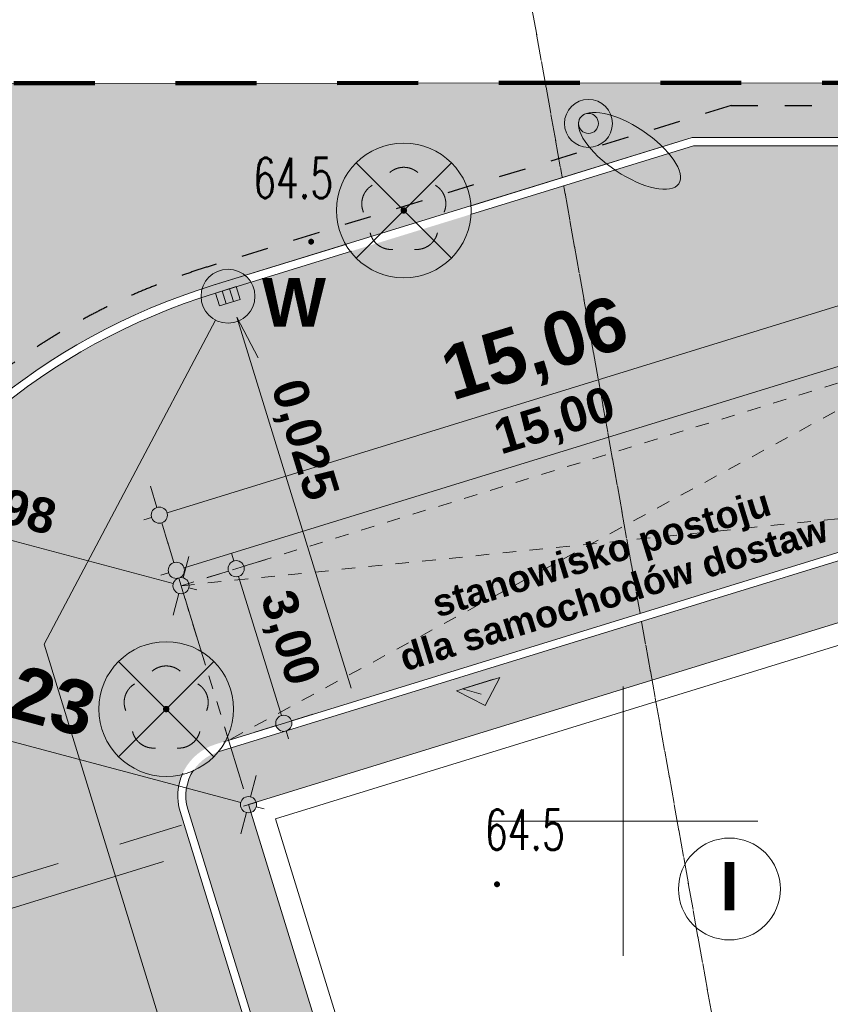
# Model space of a CAD drawing. Header units: millimetres. Extents: x 6487905018 to 6488192500, y 5882180700 to 5882375224.
# Tile 52 of 256: x 6487988801 to 6488003846, y 5882246603 to 5882264868. Entities that reach past the tile are written whole.
import ezdxf
from ezdxf.xclip import XClip

# ---------------------------------------------------------------- set-up
doc = ezdxf.new("R2010")
doc.units = ezdxf.units.MM
doc.header["$MEASUREMENT"] = 0
doc.header["$XCLIPFRAME"] = 2
for name, pattern in [('2X1', [1000, 500, -500]), ('GSW', [3000, 1500, -1500]), ('L_0_03', [1000, 500, -500]), ('Przer. długie kreski', [500, 250, -250]), ('Przerywana', [2400, 1200, -1200]), ('Wipeout_Contour', [1000, 0, -1000])]:
    doc.linetypes.add(name, pattern=pattern)
for name, color, linetype, lineweight in [('0 droga_Nr_pióra__121', 7, 'Continuous', 5), ('0 DROGI_Nr_pióra__14', 254, 'Continuous', 5), ('0 DROGI_Nr_pióra__177', 21, 'Continuous', 5), ('0 krawęrznik_Nr_pióra__1', 7, 'Continuous', 0), ('0 rzedne projektowane_Nr_pióra__1', 7, 'Continuous', 0), ('0 spadki podłużne_Nr_pióra__222', 7, 'Continuous', 20), ('0 wpusty_Nr_pióra__222', 7, 'Continuous', 20), ('2D - Ogólne_Nr_pióra__7', 7, 'Continuous', 5), ('granica_Nr_pióra__123', 100, 'Continuous', 120), ('IE_Nr_pióra__114', 12, 'Continuous', 30), ('IE_Nr_pióra__210', 1, 'Continuous', 13), ('KD_Nr_pióra__255', 92, 'Continuous', 13), ('LEGENDA_Nr_pióra__255', 92, 'Continuous', 13), ('linie na opisy_Nr_pióra__1', 7, 'Continuous', 0), ('linie plan_Nr_pióra__191', 255, 'Continuous', 20), ('linie plan_Nr_pióra__251', 98, 'Continuous', 20), ('linie potrzebne_Nr_pióra__5', 7, 'Continuous', 5), ('OPIS PLAN_Nr_pióra__7', 7, 'Continuous', 5), ('opisy#1_Nr_pióra__241', 7, 'Continuous', 25), ('punkt_o_okreslonej_wysokosci__siec_elektroenergetyczna__Atr3_Nr_pióra__64', 12, 'Continuous', 13), ('teren zielony_Nr_pióra__1', 7, 'Continuous', 0), ('teren zielony_Nr_pióra__157', 93, 'Continuous', 0), ('Wymiarowanie_Nr_pióra__1', 7, 'Continuous', 0), ('Zamość 06.10._2_0_Nr_pióra__7', 7, 'Continuous', 5), ('Zamość 06.10._2_217_Granica_konturu_klasyfikcyjnego_Nr_pióra__96', 8, 'Continuous', 15), ('Zamość 06.10._2_218_Granica_uzytku_Nr_pióra__96', 8, 'Continuous', 15), ('Zamość 06.10._2_drzewo_lisciaste__punkt__Nr_pióra__96', 8, 'Continuous', 15), ('Zamość 06.10._2_krzyze_Nr_pióra__7', 7, 'Continuous', 5), ('Zamość 06.10._2_opis_h_Nr_pióra__7', 7, 'Continuous', 5), ('ściany nośne_Nr_pióra__1', 7, 'Continuous', 0)]:
    doc.layers.add(name, color=color, linetype=linetype, lineweight=lineweight)
for name, color, linetype in [('0 krawęrznik', 7, 'Continuous'), ('Mapa cyfrowa', 7, 'Continuous'), ('Wymiarowanie', 7, 'Continuous'), ('Zamość 06.10._2_Mapa cyfrowa', 7, 'Continuous')]:
    doc.layers.add(name, color=color, linetype=linetype)
doc.styles.add('GENERATED_STYLE_1', font='Simplex.shx')
doc.styles.add('GENERATED_STYLE_2', font='txt')
doc.dimstyles.new('GENERATED_STYLE__4', dxfattribs={"dimtxt": 1000, "dimasz": 570, "dimexe": 0.18, "dimexo": 0, "dimgap": 0.09, "dimtad": 1, "dimlfac": 0.001, "dimzin": 0, "dimdsep": 46, "dimtxsty": 'GENERATED_STYLE_2', "dimblk": 'ARROWHEAD_11', "dimblk1": 'ARROWHEAD_11', "dimblk2": 'ARROWHEAD_11', "dimcen": 0.09, "dimclrd": 7, "dimclre": 7, "dimclrt": 7, "dimazin": 0, "dimtfac": 1, "dimtdec": 4, "dimtmove": 0, "dimatfit": 3, "dimfxl": 0, "dimtolj": 1, "dimtzin": 0, "dimarcsym": 0})
doc.dimstyles.new('GENERATED_STYLE__6', dxfattribs={"dimtxt": 649.999976, "dimasz": 570, "dimexe": 0.18, "dimexo": 0, "dimgap": 0.09, "dimtad": 1, "dimlfac": 0.001, "dimzin": 0, "dimdsep": 46, "dimtxsty": 'GENERATED_STYLE_2', "dimblk": 'ARROWHEAD_11', "dimblk1": 'ARROWHEAD_11', "dimblk2": 'ARROWHEAD_11', "dimcen": 0.09, "dimclrd": 7, "dimclre": 7, "dimclrt": 7, "dimazin": 0, "dimtfac": 1, "dimtdec": 4, "dimtmove": 0, "dimatfit": 3, "dimfxl": 0, "dimtolj": 1, "dimtzin": 0, "dimarcsym": 0})

# ---------------------------------------------------------------- blocks, each defined once
blk = doc.blocks.new('Rysunek_1_2')
at = {"color": 254, "linetype": 'Wipeout_Contour', "lineweight": 0, "ltscale": 70061284114.24681}
blk.add_wipeout([(6487915525.867126, 5882181505.900702), (6488146644.289524, 5882181505.900702), (6488146644.289524, 5882373115.540435), (6488107628.768834, 5882373115.540435), (6488107628.768834, 5882320263.490532), (6488101226.436201, 5882320263.490532), (6488101226.436201, 5882373115.540435), (6487915525.867126, 5882373115.540435)], dxfattribs=at).dxf.layer = 'Zamość 06.10._2_Mapa cyfrowa'
at = {"layer": 'Zamość 06.10._2_0_Nr_pióra__7', "linetype": 'Continuous'}
for points in [[(6487994210, 5882260704.723074, 1), (6487994210, 5882260795.276926, 1)], [(6487997660, 5882248784.723074, 1), (6487997660, 5882248875.276926, 1)]]:
    blk.add_hatch(color=256, dxfattribs=at).paths.add_polyline_path(points)
at = {"layer": 'Zamość 06.10._2_drzewo_lisciaste__punkt__Nr_pióra__96', "linetype": 'Continuous'}
for points in [[(6487995930, 5882261280, 1), (6487995930, 5882261380, 1)], [(6487991520, 5882252030, 1), (6487991520, 5882252130, 1)]]:
    blk.add_hatch(color=256, dxfattribs=at).paths.add_polyline_path(points)
at = {"layer": 'Zamość 06.10._2_0_Nr_pióra__7', "linetype": 'Continuous'}
for p, q in [((6487995669.012472, 5882262033.126228), (6487995669.062472, 5882262033.126228)), ((6487995930, 5882262130), (6487995930.05, 5882262130)), ((6487996190.987528, 5882262033.126228), (6487996191.037527, 5882262033.126228)), ((6487995342.144635, 5882261795.754514), (6487995342.194634, 5882261795.754514)), ((6487996517.855365, 5882261795.754514), (6487996517.905365, 5882261795.754514)), ((6487995169.733023, 5882261578.084753), (6487995169.783023, 5882261578.084753)), ((6487996690.266977, 5882261578.084753), (6487996690.316978, 5882261578.084753)), ((6487995180.576555, 5882261300.617085), (6487995180.626554, 5882261300.617085)), ((6487995930, 5882261330), (6487995930.05, 5882261330)), ((6487996679.423445, 5882261300.617085), (6487996679.473445, 5882261300.617085)), ((6487995305.601943, 5882260914.516924), (6487995305.651942, 5882260914.516924)), ((6487996554.398057, 5882260914.516924), (6487996554.448057, 5882260914.516924)), ((6487994210, 5882260750), (6487994210.05, 5882260750)), ((6487995460.145783, 5882260682.204545), (6487995460.195783, 5882260682.204545)), ((6487995728.965046, 5882260607.444639), (6487995729.015046, 5882260607.444639)), ((6487996131.034954, 5882260607.444639), (6487996131.084953, 5882260607.444639)), ((6487996399.854217, 5882260682.204545), (6487996399.904217, 5882260682.204545)), ((6487991520, 5882252880), (6487991520.05, 5882252880)), ((6487991259.012472, 5882252783.126228), (6487991259.062472, 5882252783.126228)), ((6487991780.987528, 5882252783.126228), (6487991781.037527, 5882252783.126228)), ((6487990932.144634, 5882252545.754514), (6487990932.194634, 5882252545.754514)), ((6487992107.855365, 5882252545.754514), (6487992107.905365, 5882252545.754514)), ((6487990759.733023, 5882252328.084753), (6487990759.783022, 5882252328.084753)), ((6487992280.266977, 5882252328.084753), (6487992280.316978, 5882252328.084753)), ((6487990770.576554, 5882252050.617085), (6487990770.626554, 5882252050.617085)), ((6487991520, 5882252080), (6487991520.05, 5882252080)), ((6487992269.423445, 5882252050.617085), (6487992269.473445, 5882252050.617085)), ((6487990895.601942, 5882251664.516924), (6487990895.651942, 5882251664.516924)), ((6487992144.398057, 5882251664.516924), (6487992144.448057, 5882251664.516924)), ((6487991050.145782, 5882251432.204545), (6487991050.195783, 5882251432.204545)), ((6487991989.854217, 5882251432.204545), (6487991989.904217, 5882251432.204545)), ((6487991318.965046, 5882251357.444639), (6487991319.015046, 5882251357.444639)), ((6487991721.034954, 5882251357.444639), (6487991721.084953, 5882251357.444639)), ((6487997660, 5882248830), (6487997660.05, 5882248830))]:
    blk.add_line(p, q, dxfattribs=at)
for centre in [(6487994210, 5882260750), (6487997660, 5882248830)]:
    blk.add_circle(centre, 45.276926, dxfattribs=at)
at = {"layer": 'Zamość 06.10._2_217_Granica_konturu_klasyfikcyjnego_Nr_pióra__96', "linetype": 'L_0_03', "flags": 128}
blk.add_lwpolyline([(6488006670, 5882218320), (6487997690.000001, 5882268540)], dxfattribs=at)
at = {"layer": 'Zamość 06.10._2_218_Granica_uzytku_Nr_pióra__96', "linetype": 'L_0_03', "flags": 128}
for points in [[(6488006670, 5882218320), (6487997690.000001, 5882268540)], [(6487997690.000001, 5882268540), (6488006670, 5882218320)]]:
    blk.add_lwpolyline(points, dxfattribs=at)
at = {"layer": 'Zamość 06.10._2_drzewo_lisciaste__punkt__Nr_pióra__96', "linetype": 'Continuous'}
for centre in [(6487995930, 5882261330), (6487991520, 5882252080)]:
    blk.add_circle(centre, 50, dxfattribs=at)
for centre, radius, start, end in [((6487995930, 5882261730), 400, 49.2720001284, 130.7279998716), ((6487995550.000002, 5882261454), 400.000002, 121.3080002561, 202.5479998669), ((6487996309.999998, 5882261454), 400.000002, 337.4520001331, 58.6919997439), ((6487995695, 5882261006), 400, 193.2210000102, 274.8709999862), ((6487996165, 5882261006), 400, 265.1290000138, 346.7789999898), ((6487991520, 5882252480), 400, 49.2720001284, 130.7279998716), ((6487991140.000002, 5882252204), 400.000002, 121.3080002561, 202.5479998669), ((6487991899.999998, 5882252204), 400.000002, 337.4520001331, 58.6919997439), ((6487991284.999999, 5882251756), 400, 193.2210000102, 274.8709999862), ((6487991755, 5882251756), 400, 265.1290000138, 346.7789999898)]:
    blk.add_arc(centre, radius, start, end, dxfattribs=at)
at = {"layer": 'Zamość 06.10._2_krzyze_Nr_pióra__7', "linetype": 'Continuous', "flags": 128}
for points in [[(6488000000, 5882247500), (6488000000, 5882252500)], [(6487997500, 5882250000), (6488002500, 5882250000)]]:
    blk.add_lwpolyline(points, dxfattribs=at)
at = {"layer": 'Zamość 06.10._2_opis_h_Nr_pióra__7', "linetype": 'Continuous', "char_height": 750, "attachment_point": 1, "style": 'GENERATED_STYLE_1'}
for insert in [(6487993134.285711, 5882262306.424997), (6487997434.285712, 5882250216.424997)]:
    blk.add_mtext('\\A1;{\\W0.660000x;\\FSimplex.shx;64.5}', dxfattribs=dict(at, insert=insert))
blk = doc.blocks.new('*D15', base_point=(6488045394.921593, 5882250647.102998))
at = {"layer": 'Wymiarowanie_Nr_pióra__1', "linetype": 'Continuous'}
for points in [[(6488005934.885601, 5882260112.029216), (6488005923.467531, 5882260169.43173), (6488005890.951618, 5882260218.095233), (6488005842.288116, 5882260250.611145), (6488005784.885601, 5882260262.029216), (6488005727.483087, 5882260250.611145), (6488005678.819584, 5882260218.095233), (6488005646.303672, 5882260169.43173), (6488005634.885601, 5882260112.029216), (6488005646.303672, 5882260054.6267), (6488005678.819584, 5882260005.963199), (6488005727.483087, 5882259973.447286), (6488005784.885601, 5882259962.029216), (6488005842.288116, 5882259973.447286), (6488005890.951618, 5882260005.963199), (6488005923.467531, 5882260054.6267)], [(6487991542.565629, 5882255677.536489), (6487991531.147559, 5882255734.939004), (6487991498.631646, 5882255783.602506), (6487991449.968143, 5882255816.118419), (6487991392.565629, 5882255827.536489), (6487991335.163115, 5882255816.118419), (6487991286.499612, 5882255783.602506), (6487991253.983699, 5882255734.939004), (6487991242.565629, 5882255677.536489), (6487991253.983699, 5882255620.133974), (6487991286.499612, 5882255571.470471), (6487991335.163115, 5882255538.954559), (6487991392.565629, 5882255527.536489), (6487991449.968143, 5882255538.954559), (6487991498.631646, 5882255571.470471), (6487991531.147559, 5882255620.133974)]]:
    blk.add_hatch(color=256, dxfattribs=at).paths.add_polyline_path(points)
for p, q in [((6487991535.915429, 5882255721.704743), (6488005641.535801, 5882260067.860961)), ((6487991348.397375, 5882255820.88629), (6487991226.934675, 5882256215.098241)), ((6487991105.866028, 5882255589.199981), (6487991249.215829, 5882255633.368235)), ((6487991558.196583, 5882255139.974737), (6487991436.733883, 5882255534.186688))]:
    blk.add_line(p, q, dxfattribs=at)
blk.add_circle((6487991392.565629, 5882255677.536489), 150, dxfattribs=at)
at = {"layer": 'Wymiarowanie_Nr_pióra__1', "insert": (6487996895.91924, 5882257582.481738), "char_height": 1000, "attachment_point": 7, "rotation": 17.1248613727, "style": 'GENERATED_STYLE_2'}
blk.add_mtext('\\A1;{\\fArial|b1|i0|c238|p38;15,06}', dxfattribs=at)
blk = doc.blocks.new('ARROWHEAD_11')
at = {"color": 0, "linetype": 'Continuous', "lineweight": 0}
blk.add_line((0, 0), (-1, 0), dxfattribs=at)
at = {"color": 0, "linetype": 'Continuous', "lineweight": 0, "const_width": 0.25, "flags": 128}
blk.add_lwpolyline([(-0.125, 0, 1), (0.125, 0, 1)], format="xyb", close=True, dxfattribs=at)
blk = doc.blocks.new('*D18', base_point=(6488045394.921593, 5882250647.102998))
at = {"layer": 'Wymiarowanie_Nr_pióra__1', "linetype": 'Continuous'}
for points in [[(6487984279.64572, 5882252683.229326), (6487984268.22765, 5882252740.631841), (6487984235.711737, 5882252789.295343), (6487984187.048235, 5882252821.811255), (6487984129.64572, 5882252833.229326), (6487984072.243205, 5882252821.811255), (6487984023.579702, 5882252789.295343), (6487983991.063789, 5882252740.631841), (6487983979.64572, 5882252683.229326), (6487983991.063789, 5882252625.826811), (6487984023.579702, 5882252577.163308), (6487984072.243205, 5882252544.647396), (6487984129.64572, 5882252533.229326), (6487984187.048235, 5882252544.647396), (6487984235.711737, 5882252577.163308), (6487984268.22765, 5882252625.826811)], [(6487993197.349907, 5882250306.86925), (6487993185.931836, 5882250364.271765), (6487993153.415924, 5882250412.935267), (6487993104.752421, 5882250445.45118), (6487993047.349907, 5882250456.86925), (6487992989.947392, 5882250445.45118), (6487992941.28389, 5882250412.935267), (6487992908.767977, 5882250364.271765), (6487992897.349907, 5882250306.86925), (6487992908.767977, 5882250249.466736), (6487992941.28389, 5882250200.803233), (6487992989.947392, 5882250168.28732), (6487993047.349907, 5882250156.86925), (6487993104.752421, 5882250168.28732), (6487993153.415924, 5882250200.803233), (6487993185.931836, 5882250249.466736)]]:
    blk.add_hatch(color=256, dxfattribs=at).paths.add_polyline_path(points)
for p, q in [((6487984168.269406, 5882252828.171421), (6487984274.484543, 5882253226.762181)), ((6487983839.76153, 5882252760.476698), (6487983984.703625, 5882252721.853012)), ((6487983984.806897, 5882252139.69647), (6487984091.022034, 5882252538.28723)), ((6487984274.587814, 5882252644.605639), (6487992902.407811, 5882250345.492936)), ((6487993085.973593, 5882250451.811345), (6487993192.188729, 5882250850.402106)), ((6487992902.511084, 5882249763.336394), (6487993008.72622, 5882250161.927155)), ((6487993192.292002, 5882250268.245564), (6487993337.234097, 5882250229.621878))]:
    blk.add_line(p, q, dxfattribs=at)
for centre in [(6487984129.64572, 5882252683.229326), (6487993047.349907, 5882250306.86925)]:
    blk.add_circle(centre, 150, dxfattribs=at)
at = {"layer": 'Wymiarowanie_Nr_pióra__1', "insert": (6487987354.562637, 5882252030.843427), "char_height": 1000, "attachment_point": 7, "rotation": 345.078746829, "style": 'GENERATED_STYLE_2'}
blk.add_mtext('\\A1;{\\fArial|b1|i0|c238|p38;9,23}', dxfattribs=at)
blk = doc.blocks.new('*D19', base_point=(6488045394.921593, 5882250647.102998))
at = {"layer": 'Wymiarowanie_Nr_pióra__1', "linetype": 'Continuous'}
for points in [[(6487958699.335655, 5882239678.223432), (6487958687.917585, 5882239735.625947), (6487958655.401672, 5882239784.289449), (6487958606.73817, 5882239816.805362), (6487958549.335655, 5882239828.223432), (6487958491.933141, 5882239816.805362), (6487958443.269638, 5882239784.289449), (6487958410.753725, 5882239735.625947), (6487958399.335655, 5882239678.223432), (6487958410.753725, 5882239620.820917), (6487958443.269638, 5882239572.157414), (6487958491.933141, 5882239539.641502), (6487958549.335655, 5882239528.223432), (6487958606.73817, 5882239539.641502), (6487958655.401672, 5882239572.157414), (6487958687.917585, 5882239620.820917)], [(6487963928.514582, 5882222705.573085), (6487963917.096512, 5882222762.9756), (6487963884.580599, 5882222811.639102), (6487963835.917097, 5882222844.155015), (6487963778.514582, 5882222855.573085), (6487963721.112067, 5882222844.155015), (6487963672.448565, 5882222811.639102), (6487963639.932652, 5882222762.9756), (6487963628.514582, 5882222705.573085), (6487963639.932652, 5882222648.17057), (6487963672.448565, 5882222599.507068), (6487963721.112067, 5882222566.991156), (6487963778.514582, 5882222555.573085), (6487963835.917097, 5882222566.991156), (6487963884.580599, 5882222599.507068), (6487963917.096512, 5882222648.17057)]]:
    blk.add_hatch(color=256, dxfattribs=at).paths.add_polyline_path(points)
for p, q in [((6487958461.00459, 5882239964.92471), (6487958505.170123, 5882239821.574071)), ((6487958692.686295, 5882239722.388965), (6487959086.900552, 5882239843.844179)), ((6487958011.770759, 5882239512.602685), (6487958405.985016, 5882239634.057899)), ((6487958593.501188, 5882239534.872793), (6487963734.34905, 5882222848.923724))]:
    blk.add_line(p, q, dxfattribs=at)
for centre in [(6487958549.335655, 5882239678.223432), (6487963778.514582, 5882222705.573085)]:
    blk.add_circle(centre, 150, dxfattribs=at)
at = {"layer": 'Wymiarowanie_Nr_pióra__1', "insert": (6487960851.656145, 5882232884.710564), "char_height": 1000, "attachment_point": 7, "rotation": 287.1237735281, "style": 'GENERATED_STYLE_2'}
blk.add_mtext('\\A1;{\\fArial|b1|i0|c238|p38;17,76}', dxfattribs=at)
blk = doc.blocks.new('*D61', base_point=(6488045394.921593, 5882250647.102998))
at = {"layer": 'Wymiarowanie_Nr_pióra__1', "linetype": 'Continuous'}
for points in [[(6488006192.91447, 5882259070.648664), (6488006181.4964, 5882259128.05118), (6488006148.980487, 5882259176.714682), (6488006100.316985, 5882259209.230595), (6488006042.91447, 5882259220.648664), (6488005985.511955, 5882259209.230595), (6488005936.848453, 5882259176.714682), (6488005904.33254, 5882259128.05118), (6488005892.91447, 5882259070.648664), (6488005904.33254, 5882259013.24615), (6488005936.848453, 5882258964.582647), (6488005985.511955, 5882258932.066734), (6488006042.91447, 5882258920.648664), (6488006100.316985, 5882258932.066734), (6488006148.980487, 5882258964.582647), (6488006181.4964, 5882259013.24615)], [(6487991857.934416, 5882254653.823239), (6487991846.516345, 5882254711.225754), (6487991814.000433, 5882254759.889256), (6487991765.33693, 5882254792.405169), (6487991707.934416, 5882254803.823239), (6487991650.5319, 5882254792.405169), (6487991601.868399, 5882254759.889256), (6487991569.352486, 5882254711.225754), (6487991557.934416, 5882254653.823239), (6487991569.352486, 5882254596.420724), (6487991601.868399, 5882254547.757222), (6487991650.5319, 5882254515.241309), (6487991707.934416, 5882254503.823239), (6487991765.33693, 5882254515.241309), (6487991814.000433, 5882254547.757222), (6487991846.516345, 5882254596.420724)]]:
    blk.add_hatch(color=256, dxfattribs=at).paths.add_polyline_path(points)
for p, q in [((6488005998.746216, 5882259213.998466), (6488005877.283516, 5882259608.210417)), ((6488006186.264271, 5882259114.816918), (6488006329.614071, 5882259158.985173)), ((6487991851.284216, 5882254697.991493), (6488005899.56467, 5882259026.480411)), ((6488006208.545424, 5882258533.086912), (6488006087.082724, 5882258927.298864)), ((6487991663.766161, 5882254797.173039), (6487991542.303462, 5882255191.384991)), ((6487991421.234815, 5882254565.486731), (6487991564.584615, 5882254609.654984)), ((6487991873.565369, 5882254116.261487), (6487991752.10267, 5882254510.473438))]:
    blk.add_line(p, q, dxfattribs=at)
for centre in [(6488006042.91447, 5882259070.648664), (6487991707.934416, 5882254653.823239)]:
    blk.add_circle(centre, 150, dxfattribs=at)
at = {"layer": 'Wymiarowanie_Nr_pióra__1', "insert": (6487997775.100397, 5882256659.240253), "char_height": 649.99997616, "attachment_point": 7, "rotation": 17.1248613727, "style": 'GENERATED_STYLE_2'}
blk.add_mtext('\\A1;{\\fArial|b1|i0|c238|p38;15,00}', dxfattribs=at)
blk = doc.blocks.new('*D62', base_point=(6488045394.921593, 5882250647.102998))
at = {"layer": 'Wymiarowanie_Nr_pióra__1', "linetype": 'Continuous'}
for points in [[(6487992969.071116, 5882254683.696578), (6487992957.653047, 5882254741.099092), (6487992925.137134, 5882254789.762595), (6487992876.473632, 5882254822.278507), (6487992819.071116, 5882254833.696578), (6487992761.668602, 5882254822.278507), (6487992713.005099, 5882254789.762595), (6487992680.489187, 5882254741.099092), (6487992669.071116, 5882254683.696578), (6487992680.489187, 5882254626.294063), (6487992713.005099, 5882254577.630561), (6487992761.668602, 5882254545.114648), (6487992819.071116, 5882254533.696578), (6487992876.473632, 5882254545.114648), (6487992925.137134, 5882254577.630561), (6487992957.653047, 5882254626.294063)], [(6487993852.436202, 5882251816.700567), (6487993841.018131, 5882251874.103082), (6487993808.502219, 5882251922.766584), (6487993759.838717, 5882251955.282496), (6487993702.436202, 5882251966.700567), (6487993645.033687, 5882251955.282496), (6487993596.370185, 5882251922.766584), (6487993563.854272, 5882251874.103082), (6487993552.436202, 5882251816.700567), (6487993563.854272, 5882251759.298052), (6487993596.370185, 5882251710.63455), (6487993645.033687, 5882251678.118637), (6487993702.436202, 5882251666.700567), (6487993759.838717, 5882251678.118637), (6487993808.502219, 5882251710.63455), (6487993841.018131, 5882251759.298052)]]:
    blk.add_hatch(color=256, dxfattribs=at).paths.add_polyline_path(points)
for p, q in [((6487992730.734608, 5882254970.396179), (6487992774.902863, 5882254827.046378)), ((6487992962.420918, 5882254727.864832), (6487993356.632869, 5882254849.327531)), ((6487992281.509365, 5882254518.065624), (6487992675.721316, 5882254639.528323)), ((6487992863.239371, 5882254540.346777), (6487993658.267947, 5882251960.050367)), ((6487993845.786002, 5882251860.868821), (6487994239.997953, 5882251982.33152)), ((6487993164.87445, 5882251651.069613), (6487993559.086401, 5882251772.532312)), ((6487993746.604456, 5882251673.350766), (6487993790.77271, 5882251530.000966))]:
    blk.add_line(p, q, dxfattribs=at)
for centre in [(6487992819.071116, 5882254683.696578), (6487993702.436202, 5882251816.700567)]:
    blk.add_circle(centre, 150, dxfattribs=at)
at = {"layer": 'Wymiarowanie_Nr_pióra__1', "insert": (6487993130.378284, 5882254114.830509), "char_height": 649.99997616, "attachment_point": 7, "rotation": 287.1248613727, "style": 'GENERATED_STYLE_2'}
blk.add_mtext('\\A1;{\\fArial|b1|i0|c238|p38;3,00}', dxfattribs=at)
blk = doc.blocks.new('*D63', base_point=(6488045394.921593, 5882250647.102998))
at = {"layer": 'Wymiarowanie_Nr_pióra__1', "linetype": 'Continuous'}
for points in [[(6487985205.634674, 5882256167.279666), (6487985194.216603, 5882256224.68218), (6487985161.700691, 5882256273.345683), (6487985113.037189, 5882256305.861595), (6487985055.634674, 5882256317.279666), (6487984998.232159, 5882256305.861595), (6487984949.568657, 5882256273.345683), (6487984917.052744, 5882256224.68218), (6487984905.634674, 5882256167.279666), (6487984917.052744, 5882256109.877151), (6487984949.568657, 5882256061.213648), (6487984998.232159, 5882256028.697736), (6487985055.634674, 5882256017.279666), (6487985113.037189, 5882256028.697736), (6487985161.700691, 5882256061.213648), (6487985194.216603, 5882256109.877151)], [(6487991945.867778, 5882254368.432064), (6487991934.449708, 5882254425.834579), (6487991901.933795, 5882254474.498081), (6487991853.270293, 5882254507.013993), (6487991795.867778, 5882254518.432064), (6487991738.465263, 5882254507.013993), (6487991689.801761, 5882254474.498081), (6487991657.285849, 5882254425.834579), (6487991645.867778, 5882254368.432064), (6487991657.285849, 5882254311.029549), (6487991689.801761, 5882254262.366047), (6487991738.465263, 5882254229.850134), (6487991795.867778, 5882254218.432064), (6487991853.270293, 5882254229.850134), (6487991901.933795, 5882254262.366047), (6487991934.449708, 5882254311.029549)]]:
    blk.add_hatch(color=256, dxfattribs=at).paths.add_polyline_path(points)
for p, q in [((6487985200.679225, 5882256710.757658), (6487985094.313221, 5882256312.20713)), ((6487984910.707209, 5882256205.958213), (6487984765.779744, 5882256244.636759)), ((6487985016.956127, 5882256022.352201), (6487984910.590123, 5882255623.801673)), ((6487991650.940313, 5882254407.110611), (6487985200.562139, 5882256128.601119)), ((6487991940.912329, 5882254911.910056), (6487991834.546325, 5882254513.359529)), ((6487992085.722708, 5882254291.07497), (6487991940.795242, 5882254329.753517)), ((6487991757.189231, 5882254223.504599), (6487991650.823227, 5882253824.954071))]:
    blk.add_line(p, q, dxfattribs=at)
for centre in [(6487985055.634674, 5882256167.279666), (6487991795.867778, 5882254368.432064)]:
    blk.add_circle(centre, 150, dxfattribs=at)
at = {"layer": 'Wymiarowanie_Nr_pióra__1', "insert": (6487987623.825261, 5882255616.425616), "char_height": 649.99997616, "attachment_point": 7, "rotation": 345.0570592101, "style": 'GENERATED_STYLE_2'}
blk.add_mtext('\\A1;{\\fArial|b1|i0|c238|p38;6,98}', dxfattribs=at)

msp = doc.modelspace()

# ---------------------------------------------------------------- block references
at = {"layer": 'Mapa cyfrowa', "color": 22, "linetype": 'Continuous', "lineweight": 5}
ref = msp.add_blockref('Rysunek_1_2', (0, 0), dxfattribs=at)
XClip(ref).set_block_clipping_path([(6487915525.8671264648, 5882181505.9007024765), (6488146644.2895231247, 5882181505.9007024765), (6488146644.2895231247, 5882373115.5404348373), (6488107628.7688331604, 5882373115.5404348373), (6488107628.7688331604, 5882320263.4905319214), (6488101226.4362001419, 5882320263.4905319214), (6488101226.4362001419, 5882373115.5404348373), (6487915525.8671264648, 5882373115.5404348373)])

# ---------------------------------------------------------------- next in the draw order: hatches: boundary and pattern name
at = {"layer": '0 DROGI_Nr_pióra__14', "linetype": 'Continuous', "lineweight": 0}
h = msp.add_hatch(color=37, dxfattribs=at)
h.paths.add_polyline_path([(6487992437.532484, 5882259798.095774, 0.4142080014), (6487984502.941695, 5882244796.869127), (6487984515.744564, 5882244755.31411), (6487985595.118558, 5882241251.927126), (6487986733.488013, 5882237557.055138), (6487987948.281476, 5882233614.129304), (6487989284.939201, 5882229275.661541), (6487990922.690968, 5882223959.915328), (6487991046.064541, 5882223539.945584), (6487994490.689904, 5882224602.535574), (6488015810.612408, 5882231141.015739), (6488024027.466776, 5882233663.043877), (6488028215.984377, 5882234949.10904, -0.4142135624), (6488034463.352124, 5882231636.950193), (6488035056.7149, 5882229704.458356, -0.0985433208), (6488035254.407552, 5882227762.583652, -0.0005851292), (6488035245, 5882227755.367707), (6488035253.874626, 5882227757.023503, -0.0151357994), (6488035215.726892, 5882227456.790681, -0.0064520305), (6488035169.582589, 5882227098.450854, -0.02724104), (6488034873.553026, 5882225603.104278, -0.05243909), (6488033856.470706, 5882222856.858377), (6488038192.366774, 5882224108.958976), (6488041598.311646, 5882225092.512444), (6488045025.625664, 5882226082.236798), (6488049330.926768, 5882227325.502321, -0.0010533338), (6488049276.754163, 5882227358.053255), (6488049003.333333, 5882227522.402082), (6488048706.735416, 5882227713.034375), (6488048513.526778, 5882227850.991213, -0.0863758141), (6488047058.720428, 5882229322.767839, -0.1390557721), (6488045996.554012, 5882232419.714139), (6488045404.383387, 5882243362.831361), (6488046708.007713, 5882251513.494616), (6488041058.902654, 5882256777.188385), (6488039695.032735, 5882255313.179512), (6488038719.892062, 5882256221.791023), (6488037134.350139, 5882257699.15904), (6488038497.767365, 5882259162.406616), (6488038498.220315, 5882259163.167674), (6488037764.43532, 5882259846.890046), (6488034884.166285, 5882262530.652166), (6488025484.427709, 5882262530.652166), (6488020356.156835, 5882262530.652166), (6488008247.057439, 5882262530.652166), (6488001306.151371, 5882262530.652166)])
h.paths.add_polyline_path([(6487991779.154478, 5882250177.716799), (6487995477.509634, 5882238174.560167, 0.4142135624), (6487996727.63, 5882237513.349858), (6488000406.941546, 5882238647.001718), (6488001305.029384, 5882235732.222439), (6487997291.234968, 5882234495.51132, 0.6861545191), (6487997207.40903, 5882233285.471473), (6488001197.016991, 5882232926.004941), (6488013610.659174, 5882236750.83694, 0.4142135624), (6488014271.869483, 5882238000.957305), (6488013933.2462, 5882239099.972442, 0.4142135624), (6488013308.186017, 5882239430.577596), (6488012256.95415, 5882239106.677066), (6488011373.589064, 5882241973.673077), (6488013714.969076, 5882242695.087877, 0.4142135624), (6488014376.179384, 5882243945.208241), (6488014552.831799, 5882243371.875909), (6488017993.145528, 5882244431.817385), (6488016682.77447, 5882248684.964978), (6488016504.447796, 5882249205.084447), (6488013080.576865, 5882248150.137006), (6488013067.262941, 5882248193.347867, 0.1144772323), (6488012854.385269, 5882248386.902734), (6488012397.763718, 5882249857.078206, 0.1507510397), (6488012456.42987, 5882250175.830544), (6488012032.317359, 5882251552.304325, 0.0774478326), (6488011964.863789, 5882251690.714685, -0.0776331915), (6488012032.525352, 5882251552.000667), (6488011370.042364, 5882253702.260253, -0.4142135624), (6488011039.425343, 5882253077.206347), (6488008220.196165, 5882252208.617558), (6488008588.15808, 5882251014.302161), (6488008588.044491, 5882251014.267162), (6488008219.975705, 5882252208.848834), (6488011039.188391, 5882253077.49115, 0.4142135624), (6488011369.793545, 5882253702.551332), (6488011252.011535, 5882254084.817463, 0.4142135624), (6488007501.650438, 5882256068.448393), (6487992440.364787, 5882251427.837165, 0.4142135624)], flags=0)
h.paths.add_polyline_path([(6488017144.499735, 5882251092.011863), (6488034250.93555, 5882256362.764977), (6488037077.703826, 5882247188.377744), (6488019971.268011, 5882241917.624629)], flags=0)
at = {"layer": '0 DROGI_Nr_pióra__177', "linetype": 'Continuous', "lineweight": 0}
msp.add_hatch(color=17, dxfattribs=at).paths.add_polyline_path([(6487992484.735953, 5882251284.554849, 0.4142135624), (6487991922.687016, 5882250221.963209), (6487995620.814274, 5882238218.736361, 0.4142135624), (6487996683.405913, 5882237656.687423), (6488000362.738984, 5882238790.269425), (6487999479.428333, 5882241657.282207), (6487996039.012995, 5882240597.309427), (6487993047.534257, 5882250306.926049), (6488007439.938422, 5882254741.145516), (6488008220.095484, 5882252208.944346), (6488011039.324661, 5882253077.533134, 0.1988381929), (6488011333.94517, 5882253321.550672), (6488011108.916971, 5882254040.363093, 0.4142135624), (6488007546.109712, 5882255924.880116)])
at = {"layer": 'teren zielony_Nr_pióra__157', "linetype": 'Continuous'}
h = msp.add_hatch(dxfattribs=at)
h.set_pattern_fill('płyty_kamienne', color=256, style=0, pattern_type=2)
h.set_pattern_definition([(45, (6488045394.9, 5882252147.1), (-477.297, 477.297), [0, -450, 0, -675]), (110, (6488046894.9, 5882252147.1), (634.2925, 230.8636), [0, -330, 0, -570])])
h.paths.add_polyline_path([(6487970570.000001, 5882201890), (6487981820.000001, 5882207829.999999), (6488033660.322669, 5882222800.215628, 0.0024865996), (6488033722.027768, 5882222923.379777, 0.0785109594), (6488035010.966384, 5882227049.608792, 0.0077837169), (6488035067.079517, 5882227477.133851, 0.1142935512), (6488034913.322001, 5882229660.430223), (6488034319.959225, 5882231592.922059, 0.3756655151), (6488028889.22517, 5882234953.850564), (6488029257.882303, 5882233753.190648), (6488030367.956341, 5882234094.033802), (6488031031.313551, 5882231933.580791), (6488029977.442001, 5882231609.994354), (6488028334.3581, 5882231105.492961), (6488027289.699591, 5882234507.785999), (6488024214.887809, 5882233563.679111), (6488025682.492259, 5882228783.915813), (6488026087.054145, 5882227466.31961), (6488020035.873811, 5882225608.332376), (6488019948.314486, 5882225893.499707), (6487991699.913399, 5882217219.957408), (6487990231.273465, 5882222003.093117), (6487983778.593015, 5882220021.827109), (6487982385.941764, 5882224557.479295), (6487981905.929735, 5882226120.805079, -0.4142135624), (6487982621.356047, 5882227470.236511), (6487983331.896261, 5882227688.404634), (6487983710.568822, 5882227804.674311), (6487986639.874351, 5882228704.10417), (6487989073.825722, 5882229451.437801), (6487988708.712132, 5882230636.508227), (6487988635.091329, 5882230875.463552), (6487988100.442679, 5882232610.803788), (6487984583.573256, 5882231527.275929), (6487982740.398364, 5882237509.775934), (6487986257.267788, 5882238593.303793), (6487985439.355133, 5882241248.050495), (6487984359.591056, 5882244752.703594, -0.4142080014), (6487992393.36423, 5882259941.445574), (6488001283.5666, 5882262680.652166), (6488034943.218541, 5882262680.652166), (6488038600.476319, 5882259272.91151), (6488039094.523249, 5882259289.716652), (6488040171.300861, 5882260446.00543), (6488040650.686511, 5882259999.584307), (6488040895.570684, 5882259771.539374), (6488042124.026921, 5882258627.556835), (6488042939.663871, 5882263727.171789), (6488041063.864624, 5882263725.851113), (6488040879.529514, 5882263725.721331), (6488039486.853117, 5882263724.740803), (6487987062.735268, 5882263687.831074), (6487986654.638729, 5882262158.70443), (6487981184.422504, 5882241630.76734), (6487977458.31007, 5882227647.882842), (6487977383.188, 5882227365.974217), (6487972140, 5882207690.000001)])
h.paths.add_polyline_path([(6487984279.458673, 5882229617.66351), (6487984297.461879, 5882229622.862395), (6487984294.974707, 5882229613.52885)], flags=0)
h.paths.add_polyline_path([(6488030712.734249, 5882229299.428973), (6488031630.178343, 5882229582.088384), (6488032354.493076, 5882227231.137907), (6488031437.048981, 5882226948.478497)], flags=0)

# ---------------------------------------------------------------- next in the draw order: linework, layer by layer
at = {"layer": '0 spadki podłużne_Nr_pióra__222', "linetype": 'Continuous'}
for p, q in [((6487992832.795674, 5882259352.021886), (6487993229.47491, 5882258597.684165)), ((6487991469.900055, 5882249254.08953), (6487984492.898364, 5882247104.369171))]:
    msp.add_line(p, q, dxfattribs=at)
at = {"layer": '0 wpusty_Nr_pióra__222', "linetype": 'Continuous'}
msp.add_line((6487992893.410076, 5882259676.952795), (6487992511.141705, 5882259559.178041), dxfattribs=at)
at = {"layer": '2D - Ogólne_Nr_pióra__7', "linetype": 'Continuous'}
for p, q in [((6487997593.532204, 5882252634.461221), (6487997020.133002, 5882252457.788203)), ((6487997020.133002, 5882252457.788203), (6487997365.723609, 5882252354.991645))]:
    msp.add_line(p, q, dxfattribs=at)
at = {"layer": 'granica_Nr_pióra__123', "linetype": 'GSW'}
msp.add_line((6488056194.405704, 5882263736.503923), (6487987062.735268, 5882263687.831074), dxfattribs=at)
at = {"layer": 'IE_Nr_pióra__114', "linetype": '2X1'}
msp.add_line((6488002002.897327, 5882263275.231067), (6488035173.19589, 5882263275.231067), dxfattribs=at)
at = {"layer": 'linie potrzebne_Nr_pióra__5', "linetype": 'Continuous'}
msp.add_ellipse((6488001973.973722, 5882248742.114254), major_axis=(-667.921026, -667.872551), ratio=0.9998548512, dxfattribs=at)
at = {"layer": 'teren zielony_Nr_pióra__1', "linetype": 'Continuous', "flags": 128}
msp.add_lwpolyline([(6488039486.853117, 5882263724.740803), (6487987062.735268, 5882263687.831074), (6487986654.638729, 5882262158.70443), (6487981184.422504, 5882241630.76734), (6487977458.31007, 5882227647.882842), (6487977383.188, 5882227365.974217), (6487972140, 5882207690.000001)], dxfattribs=at)
msp.add_lwpolyline([(6488019948.314486, 5882225893.499707), (6487991699.913399, 5882217219.957408), (6487990231.273465, 5882222003.093117), (6487983778.593015, 5882220021.827109), (6487982385.941764, 5882224557.479295), (6487981905.929735, 5882226120.805079, -0.4142135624), (6487982621.356047, 5882227470.236511), (6487983331.896261, 5882227688.404634), (6487983710.568822, 5882227804.674311), (6487986639.874351, 5882228704.10417), (6487989073.825722, 5882229451.437801), (6487988708.712132, 5882230636.508227), (6487988635.091329, 5882230875.463552), (6487988100.442679, 5882232610.803788), (6487984583.573256, 5882231527.275929), (6487982740.398364, 5882237509.775934), (6487986257.267788, 5882238593.303793), (6487985439.355133, 5882241248.050495), (6487984359.591056, 5882244752.703594, -0.4142080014), (6487992393.36423, 5882259941.445574), (6488001283.5666, 5882262680.652166), (6488034943.218541, 5882262680.652166)], format="xyb", dxfattribs=at)
at = {"layer": 'ściany nośne_Nr_pióra__1', "linetype": 'Continuous', "flags": 128}
for points in [[(6488007439.669879, 5882254741.361977), (6487993047.349907, 5882250306.86925)], [(6487993547.398052, 5882250042.385127), (6488007175.185756, 5882254241.31383)], [(6487993047.349907, 5882250306.86925), (6487996039.012995, 5882240597.309427)], [(6487996303.497118, 5882241097.357573), (6487993547.398052, 5882250042.385127)]]:
    msp.add_lwpolyline(points, dxfattribs=at)

# ---------------------------------------------------------------- next in the draw order: texts
at = {"layer": 'opisy#1_Nr_pióra__241', "linetype": 'Continuous', "insert": (6488001801.181634, 5882248793.572266), "char_height": 900, "attachment_point": 4, "rotation": 359.9905033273, "style": 'GENERATED_STYLE_2'}
msp.add_mtext('\\A1;{\\fArial|b1|i0|c238|p38;I}', dxfattribs=at)

# ---------------------------------------------------------------- next in the draw order: dimensions: what is measured, and where the dimension line sits
at = {"layer": 'Wymiarowanie', "linetype": 'Continuous'}
dim = msp.add_linear_dim(base=(6487985055.634674, 5882256167.279666), p1=(6487991795.867778, 5882254368.432064), p2=(6487985055.634674, 5882256167.279666), angle=165.0570592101, dimstyle='GENERATED_STYLE__6', dxfattribs=at)
dim.commit()
dim.dimension.update_dxf_attribs({"geometry": '*D63', "text_midpoint": (6487988543.076159, 5882255707.469154), "dimtype": 160, "text_rotation": 345.0570592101})

# ---------------------------------------------------------------- next in the draw order: wipeouts: each hides what was drawn before it
at = {"color": 254, "linetype": 'Wipeout_Contour', "lineweight": 0, "ltscale": 35030362209.57906}
msp.add_wipeout([(6488001306.151371, 5882262530.652166), (6488034884.166285, 5882262530.652166), (6488034943.218541, 5882262680.652166), (6488001283.5666, 5882262680.652166)], dxfattribs=at).dxf.layer = '0 krawęrznik'
at = {"color": 254, "linetype": 'Wipeout_Contour', "lineweight": 0, "ltscale": 35030283474.04105}
msp.add_wipeout([(6487994872.858561, 5882260705.415535), (6487992393.36423, 5882259941.445598), (6487992437.532521, 5882259798.095775), (6487994959.829714, 5882260575.253844)], dxfattribs=at).dxf.layer = '0 krawęrznik'
at = {"color": 254, "linetype": 'Wipeout_Contour', "lineweight": 0, "ltscale": 43787848668.23936}
msp.add_wipeout([(6487992589.396202, 5882251473.755984), (6487992477.7156, 5882251306.614147), (6487992484.533119, 5882251284.487267), (6488007545.818692, 5882255925.098671), (6488007501.650396, 5882256068.448312)], dxfattribs=at).dxf.layer = '0 krawęrznik'
at = {"color": 254, "linetype": 'Wipeout_Contour', "lineweight": 0, "ltscale": 35030240435.11797}
msp.add_wipeout([(6487995620.859434, 5882238218.728421), (6487991922.504279, 5882250221.885054), (6487991779.154478, 5882250177.716799), (6487995477.509634, 5882238174.560167)], dxfattribs=at).dxf.layer = '0 krawęrznik'

# ---------------------------------------------------------------- next in the draw order: hatches: boundary and pattern name
at = {"layer": 'LEGENDA_Nr_pióra__255', "linetype": 'Continuous'}
msp.add_hatch(color=256, dxfattribs=at).paths.add_polyline_path([(6487993167.251585, 5882259738.074214), (6487993129.191351, 5882259929.415931), (6487993020.804976, 5882260091.627604), (6487992858.593301, 5882260200.013981), (6487992667.251585, 5882260238.074214), (6487992475.909868, 5882260200.013981), (6487992313.698195, 5882260091.627604), (6487992205.311818, 5882259929.415931), (6487992167.251585, 5882259738.074214), (6487992205.311818, 5882259546.732498), (6487992313.698195, 5882259384.520823), (6487992475.909868, 5882259276.134448), (6487992667.251585, 5882259238.074214), (6487992858.593301, 5882259276.134448), (6487993020.804976, 5882259384.520823), (6487993129.191351, 5882259546.732498)])
at = {"layer": 'linie plan_Nr_pióra__191', "linetype": 'Continuous'}
msp.add_hatch(color=256, dxfattribs=at).paths.add_polyline_path([(6487996908.154202, 5882252419.238068), (6487997711.396438, 5882252666.72922), (6487997441.201412, 5882252143.809907)])

# ---------------------------------------------------------------- next in the draw order: linework, layer by layer
at = {"layer": '0 droga_Nr_pióra__121', "linetype": 'Przer. długie kreski'}
for p, q in [((6487991795.867778, 5882254368.432064), (6488006130.847833, 5882258785.257489)), ((6488006130.847833, 5882258785.257489), (6487992679.232863, 5882251501.436052)), ((6487991795.867778, 5882254368.432064), (6488007014.212917, 5882255918.261477)), ((6487992679.232863, 5882251501.436052), (6487991795.867778, 5882254368.432064))]:
    msp.add_line(p, q, dxfattribs=at)
at = {"layer": '0 krawęrznik_Nr_pióra__1', "linetype": 'Continuous', "flags": 128}
for points in [[(6488034943.218541, 5882262680.652166), (6488001283.5666, 5882262680.652166)], [(6488001306.151371, 5882262530.652166), (6488034884.166285, 5882262530.652166)], [(6487994872.858579, 5882260705.415503), (6487992393.36423, 5882259941.445574)], [(6487992437.532484, 5882259798.095774), (6487994959.829702, 5882260575.253917)], [(6488007501.650438, 5882256068.448393), (6487992589.396208, 5882251473.756013)], [(6487992484.533041, 5882251284.487364), (6488007545.818692, 5882255925.098593)], [(6487991779.154478, 5882250177.716799), (6487995477.509634, 5882238174.560167)], [(6487995620.859434, 5882238218.728421), (6487991922.504279, 5882250221.885054)]]:
    msp.add_lwpolyline(points, dxfattribs=at)
at = {"layer": '0 krawęrznik_Nr_pióra__1', "linetype": 'Continuous'}
for centre, radius, start, end in [((6487995970.992825, 5882248330.111731), 12150, 107.1248613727, 197.1237735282), ((6487995970.992825, 5882248330.111731), 12000, 107.1248613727, 197.1237735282), ((6487992734.819816, 5882250472.171827), 850, 107.1248613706, 109.0851561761), ((6487992734.819816, 5882250472.171827), 1000, 155.2381760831, 197.1248613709), ((6487992734.819816, 5882250472.171827), 850, 146.1619782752, 197.1248613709)]:
    msp.add_arc(centre, radius, start, end, dxfattribs=at)
at = {"layer": '0 spadki podłużne_Nr_pióra__222', "linetype": 'Continuous'}
msp.add_line((6487994953.047074, 5882252470.662851), (6487992832.795674, 5882259352.021886), dxfattribs=at)
at = {"layer": '0 wpusty_Nr_pióra__222', "linetype": 'Continuous'}
for p, q in [((6487992437.532484, 5882259798.095774), (6487992819.800855, 5882259915.870527)), ((6487992511.141705, 5882259559.178041), (6487992437.532484, 5882259798.095774)), ((6487992635.378925, 5882259597.454837), (6487992561.769705, 5882259836.372568)), ((6487992769.172855, 5882259638.676001), (6487992695.563635, 5882259877.593732)), ((6487992819.800855, 5882259915.870527), (6487992893.410076, 5882259676.952795))]:
    msp.add_line(p, q, dxfattribs=at)
at = {"layer": 'IE_Nr_pióra__114', "linetype": '2X1'}
msp.add_arc((6487995963.346978, 5882248334.663164), 12500, 107.1237735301, 197.1237735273, dxfattribs=at)
at = {"layer": 'KD_Nr_pióra__255', "linetype": 'Continuous'}
msp.add_line((6487989252.881273, 5882253282.679002), (6487997825.811726, 5882225458.897164), dxfattribs=at)
at = {"layer": 'LEGENDA_Nr_pióra__255', "linetype": 'Continuous'}
msp.add_line((6487992433.478438, 5882259296.08992), (6487989252.881273, 5882253282.679002), dxfattribs=at)
msp.add_circle((6487992667.251585, 5882259738.074214), 500, dxfattribs=at)
at = {"layer": 'linie plan_Nr_pióra__251', "linetype": 'Continuous', "flags": 128}
msp.add_lwpolyline([(6487996908.154202, 5882252419.238068), (6487997711.396438, 5882252666.72922), (6487997441.201412, 5882252143.809907)], close=True, dxfattribs=at)
at = {"layer": 'punkt_o_okreslonej_wysokosci__siec_elektroenergetyczna__Atr3_Nr_pióra__64', "linetype": 'Continuous'}
for p, q in [((6487995046.116524, 5882260446.116524), (6487996813.883476, 5882262213.883476)), ((6487996813.883476, 5882260446.116524), (6487995046.116524, 5882262213.883476)), ((6487990636.116524, 5882251196.116524), (6487992403.883476, 5882252963.883476)), ((6487992403.883476, 5882251196.116524), (6487990636.116524, 5882252963.883476))]:
    msp.add_line(p, q, dxfattribs=at)
for start, end in [(0, 180), (180, 0)]:
    msp.add_arc((6487991520, 5882252080), 1250, start, end, dxfattribs=at)
at = {"layer": 'Wymiarowanie_Nr_pióra__1', "linetype": 'Przerywana'}
for p, q in [((6487991896.145929, 5882254043.146885), (6487993047.278968, 5882250306.847393)), ((6487958549.335655, 5882239678.223432), (6487993202.178359, 5882250354.571033))]:
    msp.add_line(p, q, dxfattribs=at)

# ---------------------------------------------------------------- next in the draw order: texts
at = {"layer": '0 rzedne projektowane_Nr_pióra__1', "linetype": 'Continuous', "insert": (6487993993.790118, 5882255857.947532), "char_height": 650, "attachment_point": 9, "rotation": 287.1248613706, "style": 'GENERATED_STYLE_2'}
msp.add_mtext('\\A1;{\\fArial|b1|i0|c238|p38;0,025}', dxfattribs=at)
at = {"layer": 'linie na opisy_Nr_pióra__1', "linetype": 'Continuous', "insert": (6487999521.742115, 5882255212.415983), "char_height": 500, "attachment_point": 2, "rotation": 17.1248613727, "line_spacing_factor": 0.930448, "style": 'GENERATED_STYLE_2'}
msp.add_mtext('\\A1;{\\fArial|b1|i0|c238|p38;stanowisko postoju\\P\\fArial|b1|i0|c238|p38;dla samochodów dostaw}', dxfattribs=at)
at = {"layer": 'OPIS PLAN_Nr_pióra__7', "linetype": 'Continuous', "insert": (6487993298.406142, 5882259623.811824), "char_height": 900, "attachment_point": 4, "style": 'GENERATED_STYLE_2'}
msp.add_mtext('\\A1;{\\fArial|b1|i0|c238|p38;W}', dxfattribs=at)

# ---------------------------------------------------------------- next in the draw order: dimensions: what is measured, and where the dimension line sits
at = {"layer": 'Wymiarowanie', "linetype": 'Continuous'}
for base, p1, p2, angle, dimstyle, picture, middle, turn in [((6488005784.885601, 5882260112.029216), (6487993047.349907, 5882250306.86925), (6488007439.669879, 5882254741.361977), 17.1248613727, 'GENERATED_STYLE__4', '*D15', (6487998382.607087, 5882258563.748586), 17.1248613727), ((6488006042.91447, 5882259070.648664), (6487991795.867778, 5882254368.432064), (6488006130.847833, 5882258785.257489), 17.1248613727, 'GENERATED_STYLE__6', '*D61', (6487998741.447462, 5882257297.063681), 17.1248613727), ((6487993702.436202, 5882251816.700567), (6487991795.867778, 5882254368.432064), (6487992679.232863, 5882251501.436052), 287.1248613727, 'GENERATED_STYLE__6', '*D62', (6487993695.581375, 5882253384.175593), 287.1248613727), ((6487993047.349907, 5882250306.86925), (6487983705.783323, 5882251092.612019), (6487993047.349907, 5882250306.86925), 345.078746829, 'GENERATED_STYLE__4', '*D18', (6487988768.74172, 5882252171.445721), 345.078746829), ((6487963778.514582, 5882222705.573085), (6487993047.349907, 5882250306.86925), (6488001717.266423, 5882234394.290968), 287.1237735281, 'GENERATED_STYLE__4', '*D19', (6487961832.894765, 5882231398.004086), 287.1237735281)]:
    dim = msp.add_linear_dim(base=base, p1=p1, p2=p2, angle=angle, dimstyle=dimstyle, dxfattribs=at)
    dim.commit()
    dim.dimension.update_dxf_attribs({"geometry": picture, "text_midpoint": middle, "dimtype": 160, "text_rotation": turn})

# ---------------------------------------------------------------- next in the draw order: wipeouts: each hides what was drawn before it
at = {"color": 254, "linetype": 'Wipeout_Contour', "lineweight": 0, "ltscale": 43787878761.2486}
msp.add_wipeout([(6488001283.566594, 5882262680.652113), (6487997163.828865, 5882261411.29832), (6487997180.000066, 5882261330.000055), (6487997165.0235, 5882261254.707638), (6488001306.151371, 5882262530.652177)], dxfattribs=at).dxf.layer = '0 krawęrznik'

# ---------------------------------------------------------------- next in the draw order: linework, layer by layer
at = {"layer": '0 krawęrznik_Nr_pióra__1', "linetype": 'Continuous', "flags": 128}
for points in [[(6488001283.5666, 5882262680.652166), (6487997163.828786, 5882261411.298275)], [(6487997165.023426, 5882261254.70765), (6488001306.151371, 5882262530.652166)]]:
    msp.add_lwpolyline(points, dxfattribs=at)
at = {"layer": 'IE_Nr_pióra__114', "linetype": '2X1'}
msp.add_line((6488002002.897327, 5882263275.231067), (6487992282.885932, 5882260280.549758), dxfattribs=at)
at = {"layer": 'IE_Nr_pióra__210', "linetype": 'Continuous'}
for radius in [445, 185]:
    msp.add_circle((6487999357.21231, 5882262944.314012), radius, dxfattribs=at)
msp.add_ellipse((6488000117.838799, 5882262435.991363), major_axis=(914.440121, -611.115483), ratio=0.4046018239, dxfattribs=at)
at = {"layer": 'punkt_o_okreslonej_wysokosci__siec_elektroenergetyczna__Atr3_Nr_pióra__64', "linetype": 'Continuous'}
for start, end in [(0, 180), (180, 0)]:
    msp.add_arc((6487995930, 5882261330), 1250, start, end, dxfattribs=at)

doc.saveas('drawing.dxf')
